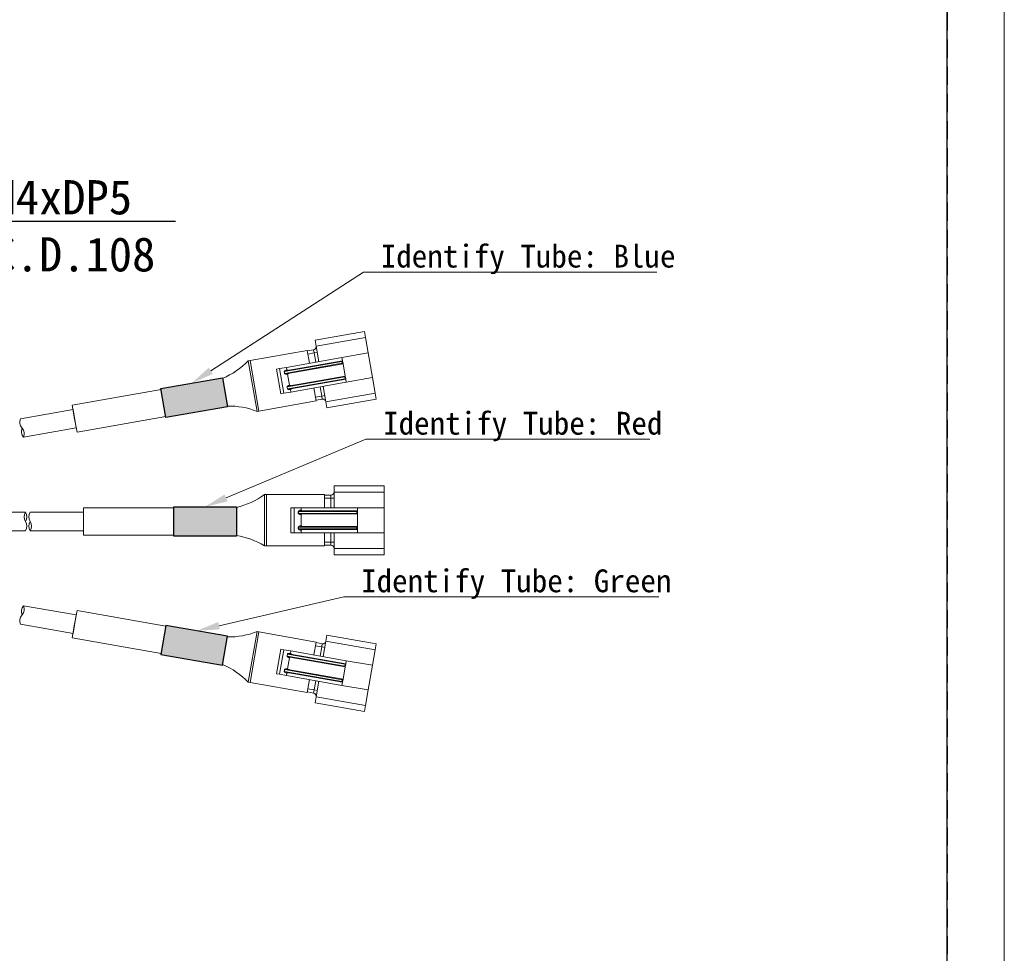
# Model space of a CAD drawing. Header units: millimetres. Extents: x -201 to 202, y 143 to 428.
# Tile 4 of 9: x 115 to 202, y 264 to 346. Entities that reach past the tile are written whole.
import ezdxf
from ezdxf import colors
from ezdxf.entities.mleader import LeaderData, LeaderLine
from ezdxf.math import Vec2, Vec3

# ---------------------------------------------------------------- set-up
doc = ezdxf.new("R2010")
doc.units = ezdxf.units.MM
doc.header["$LTSCALE"] = 0.25
doc.linetypes.add('HIDDEN', pattern=[9.525, 6.35, -3.175])
doc.layers.add('CABLE 3P', color=7, linetype='Continuous', lineweight=20)
doc.layers.add('DIMENSION', color=6, linetype='Continuous', lineweight=15)
doc.layers.add('EMPTY LINE', color=252, linetype='Continuous', lineweight=0, plot=False)
for name, color, linetype in [('FORM', 7, 'Continuous'), ('Shrink Tube B', 5, 'Continuous'), ('Shrink Tube G', 3, 'Continuous'), ('Shrink Tube R', 1, 'Continuous')]:
    doc.layers.add(name, color=color, linetype=linetype)
doc.styles.add('VS Standard', font='msgothic.ttc', dxfattribs={"height": 3})

msp = doc.modelspace()

# ---------------------------------------------------------------- hatches: boundary and pattern name
at = {"layer": 'Shrink Tube B'}
msp.add_hatch(color=256, dxfattribs=at).paths.add_polyline_path([(132.9599, 314.5342), (127.5555, 313.5813), (128.0034, 311.0412), (133.4078, 311.9942)])
at = {"layer": 'Shrink Tube G'}
msp.add_hatch(color=256, dxfattribs=at).paths.add_polyline_path([(132.9599, 289.3331), (127.5555, 290.286), (128.0034, 292.8261), (133.4078, 291.8732)])
at = {"layer": 'Shrink Tube R'}
msp.add_hatch(color=256, dxfattribs=at).paths.add_polyline_path([(134.1752, 303.2233), (128.6874, 303.2233), (128.6874, 300.644), (134.1752, 300.644)])

# ---------------------------------------------------------------- linework, layer by layer
at = {"layer": 'CABLE 3P'}
for p, q in [((141.0716, 317.8313), (145.3951, 318.5936)), ((145.3951, 318.5936), (145.4904, 318.0532)), ((141.1668, 317.2908), (141.0716, 317.8313)), ((145.4904, 318.0532), (141.1668, 317.2908)), ((145.7286, 316.7021), (145.4904, 318.0532)), ((140.3943, 316.9317), (135.3748, 316.0467)), ((140.5944, 315.7968), (140.3943, 316.9317)), ((140.4038, 316.8777), (140.9443, 316.973)), ((140.9443, 316.973), (140.9919, 316.7028)), ((141.1668, 317.2908), (141.4051, 315.9397)), ((135.2061, 316.0169), (135.3748, 316.0467)), ((135.2061, 316.0169), (135.9875, 311.5853)), ((135.3748, 316.0467), (136.1563, 311.615)), ((143.4349, 315.9633), (138.4009, 315.0757)), ((138.5678, 315.4394), (143.4317, 316.2971)), ((138.6272, 315.1713), (143.4794, 316.0269)), ((140.9919, 316.7028), (140.4515, 316.6075)), ((141.2621, 316.7504), (140.9919, 316.7028)), ((141.1349, 315.8921), (140.9919, 316.7028)), ((143.4317, 316.2971), (145.7286, 316.7021)), ((143.4317, 316.2971), (143.4794, 316.0269)), ((143.4349, 315.9633), (143.4794, 316.0269)), ((143.4635, 315.8012), (143.4349, 315.9633)), ((143.4794, 316.0269), (143.527, 315.7567)), ((146.1098, 314.5403), (145.7286, 316.7021)), ((137.6834, 315.2835), (137.9537, 315.3312)), ((137.6834, 315.2835), (138.0646, 313.1218)), ((137.9537, 315.3312), (138.5678, 315.4394)), ((137.9537, 315.3312), (138.3349, 313.1694)), ((138.3784, 315.0717), (138.4009, 315.0757)), ((138.407, 314.9096), (138.3784, 315.0717)), ((138.4009, 315.0757), (138.6272, 315.1713)), ((138.4009, 315.0757), (138.4295, 314.9135)), ((138.4295, 314.9135), (143.4635, 315.8012)), ((138.5678, 315.4394), (138.6059, 315.2233)), ((138.5952, 315.2214), (138.6059, 315.2233)), ((138.6059, 315.2233), (138.7451, 315.1921)), ((143.527, 315.7567), (138.6749, 314.9011)), ((143.4635, 315.8012), (143.527, 315.7567)), ((143.527, 315.7567), (143.7176, 314.6758)), ((138.407, 314.9096), (138.4295, 314.9135)), ((138.6749, 314.9011), (138.4295, 314.9135)), ((143.6731, 314.6122), (138.6392, 313.7246)), ((138.6726, 314.845), (138.6619, 314.8431)), ((138.6678, 313.5624), (143.7017, 314.4501)), ((138.7928, 314.9219), (138.6726, 314.845)), ((138.6726, 314.845), (138.8441, 313.8722)), ((138.8655, 313.8202), (143.7176, 314.6758)), ((143.7653, 314.4056), (138.9131, 313.55)), ((143.6731, 314.6122), (143.7176, 314.6758)), ((143.7017, 314.4501), (143.6731, 314.6122)), ((143.7017, 314.4501), (143.7653, 314.4056)), ((143.7176, 314.6758), (143.7653, 314.4056)), ((143.7653, 314.4056), (143.8129, 314.1353)), ((143.8129, 314.1353), (146.1098, 314.5403)), ((146.348, 313.1892), (146.1098, 314.5403)), ((127.5698, 313.5002), (119.7875, 312.128)), ((138.6166, 313.7206), (138.6392, 313.7246)), ((138.6452, 313.5585), (138.6166, 313.7206)), ((138.6392, 313.7246), (138.8655, 313.8202)), ((138.6392, 313.7246), (138.6678, 313.5624)), ((138.6452, 313.5585), (138.6678, 313.5624)), ((138.9131, 313.55), (138.6678, 313.5624)), ((138.8334, 313.8703), (138.8441, 313.8722)), ((138.8441, 313.8722), (138.9834, 313.841)), ((138.9108, 313.4939), (138.9001, 313.492)), ((139.031, 313.5708), (138.9108, 313.4939)), ((138.9108, 313.4939), (138.949, 313.2777)), ((138.949, 313.2777), (143.8129, 314.1353)), ((141.1757, 312.5001), (140.9756, 313.635)), ((141.659, 312.9197), (141.516, 313.7303)), ((141.7863, 313.778), (142.0245, 312.4269)), ((136.1563, 311.615), (141.1757, 312.5001)), ((138.0646, 313.1218), (138.3349, 313.1694)), ((138.3349, 313.1694), (138.949, 313.2777)), ((141.1185, 312.8244), (141.659, 312.9197)), ((141.7066, 312.6495), (141.1662, 312.5542)), ((141.659, 312.9197), (141.9292, 312.9673)), ((141.659, 312.9197), (141.7066, 312.6495)), ((142.0245, 312.4269), (146.348, 313.1892)), ((146.4433, 312.6488), (142.1198, 311.8864)), ((146.348, 313.1892), (146.4433, 312.6488)), ((115.2417, 310.9364), (119.8542, 311.7497)), ((119.9971, 310.939), (119.7875, 312.128)), ((119.8542, 311.7497), (120.1401, 310.1283)), ((136.1563, 311.615), (135.9875, 311.5853)), ((142.1198, 311.8864), (142.0245, 312.4269)), ((120.2068, 309.75), (119.9971, 310.939)), ((120.2068, 309.75), (127.9891, 311.1223)), ((115.5276, 309.315), (120.1401, 310.1283)), ((142.7361, 304.5129), (142.7361, 305.0617)), ((142.7361, 305.0617), (147.1263, 305.0617)), ((147.1263, 305.0617), (147.1263, 304.5129)), ((136.6447, 304.2934), (136.816, 304.2934)), ((136.6447, 304.2934), (136.6447, 299.7934)), ((141.9129, 304.2934), (136.816, 304.2934)), ((136.816, 304.2934), (136.816, 299.7934)), ((141.9129, 303.141), (141.9129, 304.2934)), ((141.9129, 304.2385), (142.4617, 304.2385)), ((142.4617, 303.9641), (141.9129, 303.9641)), ((142.4617, 304.2385), (142.4617, 303.9641)), ((142.7361, 303.9641), (142.4617, 303.9641)), ((142.4617, 303.141), (142.4617, 303.9641)), ((142.7361, 304.5129), (142.7361, 303.141)), ((147.1263, 304.5129), (142.7361, 304.5129)), ((147.1263, 303.141), (147.1263, 304.5129)), ((120.785, 301.9337), (120.785, 303.141)), ((128.6874, 303.141), (120.785, 303.141)), ((138.957, 303.141), (139.2314, 303.141)), ((138.957, 303.141), (138.957, 300.9459)), ((139.2314, 303.141), (139.855, 303.141)), ((139.2314, 303.141), (139.2314, 300.9459)), ((139.855, 303.141), (144.794, 303.141)), ((139.855, 303.141), (139.855, 302.9215)), ((144.794, 303.141), (147.1263, 303.141)), ((144.794, 303.141), (144.794, 302.8666)), ((147.1263, 300.9459), (147.1263, 303.141)), ((115.6871, 302.7568), (93.2864, 302.7568)), ((116.1014, 302.7568), (120.785, 302.7568)), ((120.785, 302.7568), (120.785, 301.1105)), ((139.6047, 302.8117), (139.6275, 302.8117)), ((139.6047, 302.6471), (139.6047, 302.8117)), ((139.6047, 302.6471), (139.6275, 302.6471)), ((139.6275, 302.8117), (139.867, 302.8666)), ((144.7391, 302.8117), (139.6275, 302.8117)), ((139.6275, 302.8117), (139.6275, 302.6471)), ((139.6275, 302.6471), (144.7391, 302.6471)), ((139.867, 302.5922), (139.6275, 302.6471)), ((139.8441, 302.9215), (139.855, 302.9215)), ((139.855, 302.5373), (139.8441, 302.5373)), ((139.855, 302.9215), (139.9867, 302.8666)), ((139.9867, 302.5922), (139.855, 302.5373)), ((139.855, 302.5373), (139.855, 301.5495)), ((139.867, 302.8666), (144.794, 302.8666)), ((144.794, 302.5922), (139.867, 302.5922)), ((144.7391, 302.8117), (144.794, 302.8666)), ((144.7391, 302.6471), (144.7391, 302.8117)), ((144.7391, 302.6471), (144.794, 302.5922)), ((144.794, 302.8666), (144.794, 302.5922)), ((144.794, 302.5922), (144.794, 301.4946)), ((120.785, 300.7263), (120.785, 301.9337)), ((139.6047, 301.4398), (139.6275, 301.4398)), ((139.6047, 301.2751), (139.6047, 301.4398)), ((139.6047, 301.2751), (139.6275, 301.2751)), ((139.6275, 301.4398), (139.867, 301.4946)), ((144.7391, 301.4398), (139.6275, 301.4398)), ((139.6275, 301.4398), (139.6275, 301.2751)), ((139.6275, 301.2751), (144.7391, 301.2751)), ((139.867, 301.2202), (139.6275, 301.2751)), ((139.8441, 301.5495), (139.855, 301.5495)), ((139.855, 301.5495), (139.9867, 301.4946)), ((139.867, 301.4946), (144.794, 301.4946)), ((144.7391, 301.4398), (144.794, 301.4946)), ((144.7391, 301.2751), (144.7391, 301.4398)), ((144.7391, 301.2751), (144.794, 301.2202)), ((144.794, 301.4946), (144.794, 301.2202)), ((93.2864, 301.1105), (115.6871, 301.1105)), ((116.1014, 301.1105), (120.785, 301.1105)), ((120.785, 300.7263), (128.6874, 300.7263)), ((138.957, 300.9459), (139.2314, 300.9459)), ((139.2314, 300.9459), (139.855, 300.9459)), ((139.855, 301.1654), (139.8441, 301.1654)), ((139.9867, 301.2202), (139.855, 301.1654)), ((139.855, 301.1654), (139.855, 300.9459)), ((139.855, 300.9459), (144.794, 300.9459)), ((144.794, 301.2202), (139.867, 301.2202)), ((141.9129, 299.7934), (141.9129, 300.9459)), ((142.4617, 300.1227), (142.4617, 300.9459)), ((142.7361, 300.9459), (142.7361, 299.5739)), ((144.794, 301.2202), (144.794, 300.9459)), ((144.794, 300.9459), (147.1263, 300.9459)), ((147.1263, 299.5739), (147.1263, 300.9459)), ((136.816, 299.7934), (136.6447, 299.7934)), ((136.816, 299.7934), (141.9129, 299.7934)), ((141.9129, 300.1227), (142.4617, 300.1227)), ((142.4617, 299.8483), (141.9129, 299.8483)), ((142.4617, 300.1227), (142.4617, 299.8483)), ((142.4617, 300.1227), (142.7361, 300.1227)), ((142.7361, 299.0251), (142.7361, 299.5739)), ((142.7361, 299.5739), (147.1263, 299.5739)), ((147.1263, 299.5739), (147.1263, 299.0251)), ((147.1263, 299.0251), (142.7361, 299.0251)), ((115.5276, 294.5523), (120.1401, 293.739)), ((119.8542, 292.1176), (120.1401, 293.739)), ((120.2068, 294.1173), (119.9971, 292.9283)), ((120.2068, 294.1173), (127.9891, 292.745)), ((115.2417, 292.931), (119.8542, 292.1176)), ((119.9971, 292.9283), (119.7875, 291.7393)), ((135.2061, 287.8504), (135.9875, 292.282)), ((135.3748, 287.8207), (136.1563, 292.2523)), ((136.1563, 292.2523), (135.9875, 292.282)), ((136.1563, 292.2523), (141.1757, 291.3672)), ((142.1198, 291.9809), (142.0245, 291.4404)), ((146.4433, 291.2185), (142.1198, 291.9809)), ((127.5698, 290.3671), (119.7875, 291.7393)), ((141.1757, 291.3672), (140.9756, 290.2323)), ((141.1185, 291.0429), (141.659, 290.9476)), ((141.7066, 291.2179), (141.1662, 291.3132)), ((141.659, 290.9476), (141.516, 290.137)), ((141.659, 290.9476), (141.7066, 291.2179)), ((141.659, 290.9476), (141.9292, 290.9)), ((141.7863, 290.0893), (142.0245, 291.4404)), ((142.0245, 291.4404), (146.348, 290.6781)), ((146.348, 290.6781), (146.4433, 291.2185)), ((137.6834, 288.5838), (138.0646, 290.7456)), ((137.9537, 288.5362), (138.3349, 290.6979)), ((138.0646, 290.7456), (138.3349, 290.6979)), ((138.3349, 290.6979), (138.949, 290.5896)), ((138.6452, 290.3088), (138.6166, 290.1467)), ((138.6166, 290.1467), (138.6392, 290.1427)), ((138.6392, 290.1427), (138.6678, 290.3049)), ((143.6731, 289.2551), (138.6392, 290.1427)), ((138.6392, 290.1427), (138.8655, 290.0471)), ((138.6452, 290.3088), (138.6678, 290.3049)), ((138.9131, 290.3173), (138.6678, 290.3049)), ((138.6678, 290.3049), (143.7017, 289.4172)), ((138.8655, 290.0471), (143.7176, 289.1915)), ((138.9108, 290.3735), (138.9001, 290.3753)), ((138.9108, 290.3735), (138.949, 290.5896)), ((139.031, 290.2965), (138.9108, 290.3735)), ((143.7653, 289.4618), (138.9131, 290.3173)), ((138.949, 290.5896), (143.8129, 289.732)), ((146.348, 290.6781), (146.1098, 289.327)), ((138.6726, 289.0224), (138.8441, 289.9951)), ((138.8334, 289.997), (138.8441, 289.9951)), ((138.8441, 289.9951), (138.9834, 290.0263)), ((143.527, 288.1107), (143.7176, 289.1915)), ((143.7017, 289.4172), (143.6731, 289.2551)), ((143.6731, 289.2551), (143.7176, 289.1915)), ((143.7017, 289.4172), (143.7653, 289.4618)), ((143.7176, 289.1915), (143.7653, 289.4618)), ((143.7653, 289.4618), (143.8129, 289.732)), ((143.8129, 289.732), (146.1098, 289.327)), ((146.1098, 289.327), (145.7286, 287.1652)), ((137.6834, 288.5838), (137.9537, 288.5362)), ((137.9537, 288.5362), (138.5678, 288.4279)), ((138.407, 288.9577), (138.3784, 288.7956)), ((138.3784, 288.7956), (138.4009, 288.7916)), ((138.4009, 288.7916), (138.4295, 288.9538)), ((143.4349, 287.904), (138.4009, 288.7916)), ((138.4009, 288.7916), (138.6272, 288.696)), ((138.407, 288.9577), (138.4295, 288.9538)), ((138.6749, 288.9662), (138.4295, 288.9538)), ((138.4295, 288.9538), (143.4635, 288.0661)), ((138.5678, 288.4279), (138.6059, 288.644)), ((138.5678, 288.4279), (143.4317, 287.5702)), ((138.5952, 288.6459), (138.6059, 288.644)), ((138.6059, 288.644), (138.7451, 288.6752)), ((138.6272, 288.696), (143.4794, 287.8404)), ((138.6726, 289.0224), (138.6619, 289.0242)), ((138.7928, 288.9454), (138.6726, 289.0224)), ((143.527, 288.1107), (138.6749, 288.9662)), ((135.2061, 287.8504), (135.3748, 287.8207)), ((140.3943, 286.9356), (135.3748, 287.8207)), ((140.5944, 288.0705), (140.3943, 286.9356)), ((141.1349, 287.9752), (140.9919, 287.1646)), ((141.1668, 286.5765), (141.4051, 287.9276)), ((143.4317, 287.5702), (143.4794, 287.8404)), ((143.4317, 287.5702), (145.7286, 287.1652)), ((143.4635, 288.0661), (143.4349, 287.904)), ((143.4349, 287.904), (143.4794, 287.8404)), ((143.4635, 288.0661), (143.527, 288.1107)), ((143.4794, 287.8404), (143.527, 288.1107)), ((140.4038, 286.9896), (140.9443, 286.8943)), ((140.9919, 287.1646), (140.4515, 287.2599)), ((140.9443, 286.8943), (140.9919, 287.1646)), ((141.2621, 287.1169), (140.9919, 287.1646)), ((145.7286, 287.1652), (145.4904, 285.8141)), ((141.1668, 286.5765), (141.0716, 286.036)), ((141.0716, 286.036), (145.3951, 285.2737)), ((145.4904, 285.8141), (141.1668, 286.5765)), ((145.3951, 285.2737), (145.4904, 285.8141))]:
    msp.add_line(p, q, dxfattribs=at)
at = {"layer": 'CABLE 3P', "flags": 128}
for points in [[(138.5952, 315.2214), (138.5975, 315.2109), (138.6005, 315.201), (138.6043, 315.192), (138.6085, 315.1843), (138.6131, 315.1782), (138.6179, 315.1739), (138.6226, 315.1716), (138.6272, 315.1713)], [(138.6619, 314.8431), (138.6605, 314.8537), (138.6599, 314.8641), (138.6604, 314.8738), (138.6617, 314.8825), (138.664, 314.8898), (138.667, 314.8955), (138.6707, 314.8993), (138.6749, 314.9011)], [(138.8334, 313.8703), (138.8357, 313.8598), (138.8388, 313.8499), (138.8425, 313.8409), (138.8467, 313.8332), (138.8513, 313.8271), (138.8561, 313.8228), (138.8609, 313.8205), (138.8655, 313.8202)], [(138.9001, 313.492), (138.8987, 313.5026), (138.8982, 313.513), (138.8986, 313.5227), (138.9, 313.5313), (138.9022, 313.5387), (138.9052, 313.5444), (138.9089, 313.5482), (138.9131, 313.55)], [(139.8441, 302.9215), (139.8446, 302.9108), (139.8459, 302.9005), (139.848, 302.891), (139.8508, 302.8827), (139.8543, 302.8758), (139.8582, 302.8708), (139.8625, 302.8676), (139.867, 302.8666)], [(139.8441, 302.5373), (139.8446, 302.548), (139.8459, 302.5583), (139.848, 302.5678), (139.8508, 302.5761), (139.8543, 302.5829), (139.8582, 302.588), (139.8625, 302.5911), (139.867, 302.5922)], [(139.8441, 301.5495), (139.8446, 301.5388), (139.8459, 301.5285), (139.848, 301.519), (139.8508, 301.5107), (139.8543, 301.5039), (139.8582, 301.4988), (139.8625, 301.4957), (139.867, 301.4946)], [(139.8441, 301.1654), (139.8446, 301.1761), (139.8459, 301.1864), (139.848, 301.1959), (139.8508, 301.2042), (139.8543, 301.211), (139.8582, 301.2161), (139.8625, 301.2192), (139.867, 301.2202)], [(138.8334, 289.997), (138.8357, 290.0075), (138.8388, 290.0174), (138.8425, 290.0264), (138.8467, 290.0341), (138.8513, 290.0402), (138.8561, 290.0445), (138.8609, 290.0468), (138.8655, 290.0471)], [(138.9001, 290.3753), (138.8987, 290.3647), (138.8982, 290.3544), (138.8986, 290.3446), (138.9, 290.336), (138.9022, 290.3286), (138.9052, 290.323), (138.9089, 290.3191), (138.9131, 290.3173)], [(138.5952, 288.6459), (138.5975, 288.6564), (138.6005, 288.6663), (138.6043, 288.6753), (138.6085, 288.683), (138.6131, 288.6891), (138.6179, 288.6934), (138.6226, 288.6957), (138.6272, 288.696)], [(138.6619, 289.0242), (138.6605, 289.0136), (138.6599, 289.0033), (138.6604, 288.9935), (138.6617, 288.9849), (138.664, 288.9775), (138.667, 288.9719), (138.6707, 288.968), (138.6749, 288.9662)]]:
    msp.add_lwpolyline(points, dxfattribs=at)
at = {"layer": 'CABLE 3P'}
for centre, radius, start, end in [((140.8966, 317.2432), 0.2744, 280, 10), ((130.4386, 320.5597), 6.5853, 292.601547, 316.382256), ((141.7543, 312.3792), 0.2744, 10, 100), ((133.5573, 305.4648), 6.5853, 68.343882, 91.383512), ((115.9617, 310.6454), 0.7766, 157.994617, 222.005383), ((116.1047, 309.8347), 0.7766, 157.994617, 222.005383), ((114.8076, 309.606), 0.7766, 337.994617, 42.005383), ((132.7384, 309.5951), 6.5853, 282.601547, 306.382256), ((142.4617, 304.5129), 0.2744, 270, 0), ((116.3456, 302.3452), 0.7766, 147.994617, 212.005383), ((115.0286, 302.3452), 0.7766, 327.994617, 32.005383), ((116.7599, 302.3452), 0.7766, 147.994617, 212.005383), ((115.0286, 301.5221), 0.7766, 327.994617, 32.005383), ((116.7599, 301.5221), 0.7766, 147.994617, 212.005383), ((115.4429, 301.5221), 0.7766, 327.994617, 32.005383), ((133.1886, 294.1879), 6.5853, 58.343882, 81.383512), ((142.4617, 299.5739), 0.2744, 0, 90), ((116.1047, 294.0326), 0.7766, 137.994617, 202.005383), ((114.8076, 294.2613), 0.7766, 317.994617, 22.005383), ((115.9617, 293.2219), 0.7766, 137.994617, 202.005383), ((133.5573, 298.4025), 6.5853, 268.616488, 291.656118), ((141.7543, 291.4881), 0.2744, 260, 350), ((130.4386, 283.3076), 6.5853, 43.617744, 67.398453), ((140.8966, 286.6241), 0.2744, 350, 80)]:
    msp.add_arc(centre, radius, start, end, dxfattribs=at)
for centre, major_axis, start_param, end_param in [((138.6142, 315.1133), (0.2358, 0.0416), 1.5707963, 3.1415927), ((138.6428, 314.9512), (0.2358, 0.0416), 3.1415927, 4.712389), ((138.8525, 313.7622), (0.2358, 0.0416), 1.5707963, 3.1415927), ((138.8811, 313.6001), (0.2358, 0.0416), 3.1415927, 4.712389), ((139.8441, 302.8117), (0.2395, 0), 1.5707963, 3.1415927), ((139.8441, 302.6471), (0.2395, 0), 3.1415927, 4.712389), ((139.8441, 301.4398), (0.2395, 0), 1.5707963, 3.1415927), ((139.8441, 301.2751), (0.2395, 0), 3.1415927, 4.712389)]:
    msp.add_ellipse(centre, major_axis=major_axis, ratio=0.4583492, start_param=start_param, end_param=end_param, dxfattribs=at)
at = {"layer": 'CABLE 3P', "extrusion": (0, 0, -1)}
for centre, start_param, end_param in [((138.8525, 290.1051), 1.5707963, 3.1415927), ((138.8811, 290.2673), 3.1415927, 4.712389), ((138.6142, 288.754), 1.5707963, 3.1415927), ((138.6428, 288.9162), 3.1415927, 4.712389)]:
    msp.add_ellipse(centre, major_axis=(0.2358, -0.0416), ratio=0.4583492, start_param=start_param, end_param=end_param, dxfattribs=at)
at = {"layer": 'EMPTY LINE'}
msp.add_line((201.5, 142.75), (201.5, 427.75), dxfattribs=at)
at = {"layer": 'FORM', "linetype": 'HIDDEN'}
msp.add_lwpolyline([(-196.5, 422.75), (196.5, 422.75), (196.5, 147.75), (-196.5, 147.75)], close=True, dxfattribs=at)
at = {"layer": 'FORM'}
msp.add_lwpolyline([(-196.5, 422.75), (-196.5, 147.75), (-78.5, 147.75), (-78.5, 159.75), (16.5, 159.75), (16.5, 177.25), (196.5, 177.25), (196.5, 422.75), (-196.5, 422.75)], close=True, dxfattribs=at)
at = {"layer": 'Shrink Tube B'}
msp.add_lwpolyline([(128.0034, 311.0412), (127.5555, 313.5813), (132.9599, 314.5342), (133.4078, 311.9942)], close=True, dxfattribs=at)
at = {"layer": 'Shrink Tube G'}
msp.add_lwpolyline([(128.0034, 292.8261), (127.5555, 290.286), (132.9599, 289.3331), (133.4078, 291.8732)], close=True, dxfattribs=at)
at = {"layer": 'Shrink Tube R'}
msp.add_lwpolyline([(128.6874, 300.644), (128.6874, 303.2233), (134.1752, 303.2233), (134.1752, 300.644)], close=True, dxfattribs=at)

# ---------------------------------------------------------------- leaders
at = {"layer": 'DIMENSION'}
ml = msp.add_multileader_mtext('Standard', dxfattribs=at)
ml.set_content('4-M4xDP5 \\PP.C.D.108', color=256, style='VS Standard')
ml.set_leader_properties()
ml.build(insert=Vec2(0, 0))
ml.multileader.update_dxf_attribs({"text_left_attachment_type": 6, "text_right_attachment_type": 6, "dogleg_length": 1, "arrow_head_size": 3})
ctx = ml.context
ctx.base_point, ctx.char_height, ctx.arrow_head_size, ctx.landing_gap_size, ctx.plane_origin = Vec3(98.6187, 326.7167), 3, 3, 1, Vec3(-115.2962, 134.897)
ctx.left_attachment, ctx.right_attachment = 6, 6
notes = []
notes.append((ctx, [(0, (1, 1, 0), (106.7082, 328.2529), (1, 0), 1, [(0, [(88.8922, 321.0255)], 0, [])])]))
ctx.mtext.insert = Vec3(108.7082, 331.8529)
ml = msp.add_multileader_mtext('Standard', dxfattribs=at)
ml.set_content('Identify Tube: Blue', color=256, style='VS Standard')
ml.set_leader_properties(color=256, linetype='ByLayer', lineweight=-1)
ml.build(insert=Vec2(0, 0))
ml.multileader.update_dxf_attribs({"has_dogleg": 0, "text_left_attachment_type": 6, "text_right_attachment_type": 6, "dogleg_length": 0.36, "arrow_head_size": 2})
ctx = ml.context
ctx.base_point, ctx.char_height, ctx.arrow_head_size, ctx.landing_gap_size, ctx.plane_origin = Vec3(142.7257, 331.4272), 2, 2, 1.5, Vec3(234.3599, 327.8843)
ctx.left_attachment, ctx.right_attachment = 6, 6
notes.append((ctx, [(0, (1, 1, 0), (144.9668, 323.7938), (1, 0), 0.36, [(0, [(130.2577, 314.0577)], 0, [])])]))
ctx.mtext.insert, ctx.mtext.flow_direction = Vec3(146.8268, 326.1938), 5
ml = msp.add_multileader_mtext('Standard', dxfattribs=at)
ml.set_content('Identify Tube: Red', color=256, style='VS Standard')
ml.set_leader_properties(color=256, linetype='ByLayer', lineweight=-1)
ml.build(insert=Vec2(0, 0))
ml.multileader.update_dxf_attribs({"has_dogleg": 0, "text_left_attachment_type": 6, "text_right_attachment_type": 6, "dogleg_length": 0.36, "arrow_head_size": 2})
ctx = ml.context
ctx.base_point, ctx.char_height, ctx.arrow_head_size, ctx.landing_gap_size, ctx.plane_origin = Vec3(145.535, 309.1463), 2, 2, 1.5, Vec3(261.2826, 326.8798)
ctx.left_attachment, ctx.right_attachment = 6, 6
notes.append((ctx, [(0, (1, 1, 0), (145.175, 309.1463), (1, 0), 0.36, [(0, [(131.4313, 303.2233)], 0, [])])]))
ctx.mtext.insert, ctx.mtext.flow_direction = Vec3(147.035, 311.5463), 5
ml = msp.add_multileader_mtext('Standard', dxfattribs=at)
ml.set_content('Identify Tube: Green', color=256, style='VS Standard')
ml.set_leader_properties(color=256, linetype='ByLayer', lineweight=-1)
ml.build(insert=Vec2(0, 0))
ml.multileader.update_dxf_attribs({"has_dogleg": 0, "text_left_attachment_type": 6, "text_right_attachment_type": 6, "dogleg_length": 0.36, "arrow_head_size": 2})
ctx = ml.context
ctx.base_point, ctx.char_height, ctx.arrow_head_size, ctx.landing_gap_size, ctx.plane_origin = Vec3(119.7639, 248.8599), 2, 2, 1.5, Vec3(224.0741, 314.6274)
ctx.left_attachment, ctx.right_attachment = 6, 6
notes.append((ctx, [(0, (1, 1, 0), (143.2451, 295.3328), (1, 0), 0.36, [(0, [(130.7056, 292.3496)], 0, [])])]))
ctx.mtext.insert, ctx.mtext.flow_direction = Vec3(145.1051, 297.7328), 5
for ctx, leaders in notes:
    for number, flags, end, landing, length, lines in leaders:
        leader = LeaderData()
        leader.index, (leader.has_last_leader_line, leader.has_dogleg_vector, leader.attachment_direction) = number, flags
        leader.last_leader_point, leader.dogleg_vector, leader.dogleg_length = Vec3(end), Vec3(landing), length
        for number, points, colour, breaks in lines:
            line = LeaderLine()
            line.index, line.vertices, line.color, line.breaks = number, Vec3.list(points), colors.encode_raw_color(colour), breaks
            leader.lines.append(line)
        ctx.leaders.append(leader)

doc.saveas('drawing.dxf')
